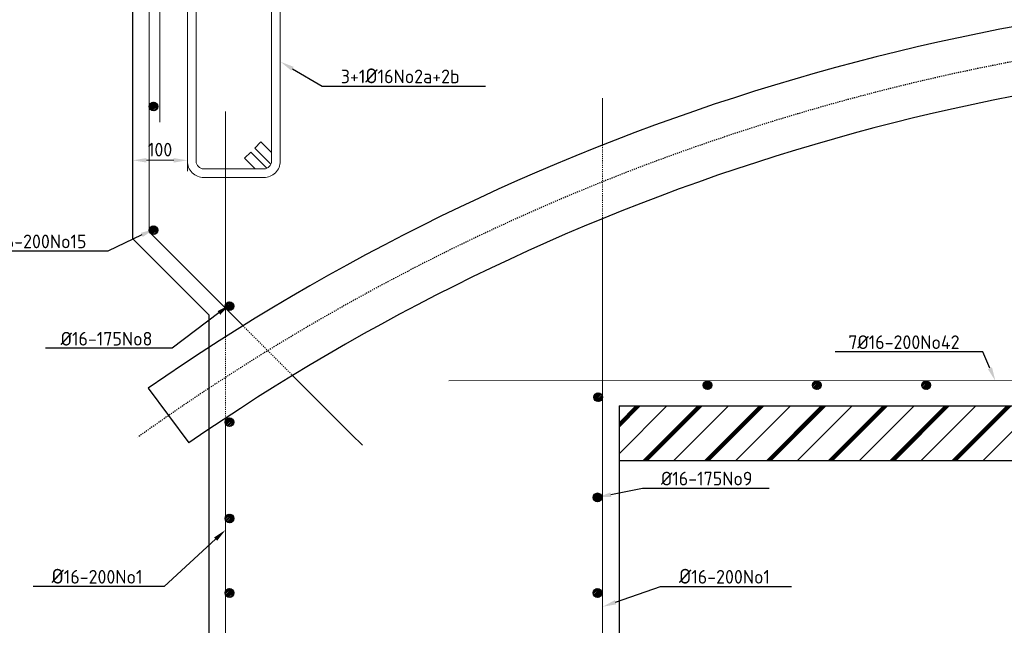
# Model space of a CAD drawing. Header units: millimetres. Extents: x -8028558 to 327273, y -63352 to 83293.
# Tile 41 of 195: x 751 to 2553, y -8793 to -7684. Entities that reach past the tile are written whole.
import ezdxf
from ezdxf import colors
from ezdxf.entities.mleader import LeaderData, LeaderLine
from ezdxf.math import Vec2, Vec3

# ---------------------------------------------------------------- set-up
doc = ezdxf.new("R2010")
doc.units = ezdxf.units.MM
doc.linetypes.add('NLCS-HIDDEN', pattern=[4, 2, -2])
for name, color, linetype, lineweight in [('B-CO-BC-BETONVORM-AD', 252, 'Continuous', 18), ('B-CO-BC-BETONVORM-GD', 90, 'Continuous', 25), ('B-CO-BC-WAPENING-G', 170, 'Continuous', 18), ('B-CO-BC-WAPENING-GD', 130, 'Continuous', 25), ('B-CO-BC-WAPENING-GN', 150, 'NLCS-HIDDEN', 13), ('B-CO-BC-WAPENING_HOOFDWAPENING-G', 170, 'Continuous', 18), ('B-CO-KL-OVERIG_MANTELBUIS - CENTREERLIJN-GD', 8, 'NLCS-HIDDEN', 25), ('B-CO-KL-OVERIG_MANTELBUIS-GD', 8, 'Continuous', 25), ('B-CO-SC-STAALVORM-A', 252, 'Continuous', 18), ('X-XX-AL-M', 7, 'Continuous', 18), ('X-XX-AL-VERWIJZING-T25', 7, 'Continuous', 25)]:
    doc.layers.add(name, color=color, linetype=linetype, lineweight=lineweight)
doc.styles.add('NLCS-ISO-MM10-T25', font='NLCS-ISO.ttf', dxfattribs={"height": 25})
doc.dimstyles.new('NLCS-MM10-T25-PIJL_L0_H4', dxfattribs={"dimscale": 10, "dimtxt": 2.5, "dimasz": 2.5, "dimexe": 2, "dimexo": 2, "dimgap": 0.7, "dimtad": 1, "dimdec": 0, "dimzin": 0, "dimdsep": 46, "dimtxsty": 'NLCS-ISO-MM10-T25', "dimcen": 0, "dimdle": 2, "dimclrd": 256, "dimclre": 256, "dimclrt": 256, "dimadec": 4, "dimazin": 0, "dimtfac": 1, "dimtdec": 3, "dimtofl": 0, "dimtmove": 0, "dimatfit": 3, "dimfxl": 2, "dimfxlon": 1, "dimtfillclr": 256, "dimtolj": 1, "dimtzin": 0, "dimlwd": -1, "dimlwe": -1, "dimarcsym": 0})
pattern_1 = [(45, (29559.305, 0), (-2.8284271, 2.8284271), []), (45, (29559.305, 2.4284), (-2.8284271, 2.8284271), []), (45, (29559.305, 2.5284), (-2.8284271, 2.8284271), []), (45, (29559.305, 2.6284), (-2.8284271, 2.8284271), [])]

# ---------------------------------------------------------------- blocks, each defined once
blk = doc.blocks.new('*D2054')
at = {"layer": 'X-XX-AL-M', "transparency": 16777216}
for p, q in [((957.5, -7961.5), (957.5, -7921.5)), ((1057.5, -7921.5), (1057.5, -7961.5)), ((1032.5, -7941.5), (982.5, -7941.5))]:
    blk.add_line(p, q, dxfattribs=at)
for points in [[(982.5, -7937.4), (982.5, -7945.7), (957.5, -7941.5)], [(1032.5, -7937.4), (1032.5, -7945.7), (1057.5, -7941.5)]]:
    blk.add_solid(points, dxfattribs=at)
at = {"layer": 'X-XX-AL-M', "transparency": 16777216, "insert": (1007.5, -7922), "char_height": 25, "attachment_point": 5, "style": 'NLCS-ISO-MM10-T25'}
blk.add_mtext('\\A1;100', dxfattribs=at)

msp = doc.modelspace()

# ---------------------------------------------------------------- hatches: boundary and pattern name
at = {"layer": 'B-CO-BC-BETONVORM-AD'}
h = msp.add_hatch(dxfattribs=at)
h.set_pattern_fill('ACO-BETON_ONGEWAPEND-SODMM', color=256, scale=10, pattern_type=2)
h.set_pattern_definition([(45, (29559.305, 0), (-56.56854, 56.56854), []), (45, (29559.305, 48.57), (-56.56854, 56.56854), []), (45, (29559.305, 50.57), (-56.56854, 56.56854), []), (45, (29559.305, 52.57), (-56.56854, 56.56854), []), (45, (29559.305, 54.57), (-56.56854, 56.56854), []), (45, (29559.305, 56.57), (-56.56854, 56.56854), [])])
h.paths.add_polyline_path([(4047.5, -8391.1), (1847.5, -8391.1), (1847.5, -8491.1), (4047.5, -8491.1)])
edge = h.paths.add_edge_path()
edge.add_line((1127.5, -8438), (1127.5, -8512.7))
edge.add_line((1127.5, -8512.7), (1127.5, -8587.9))
at = {"layer": 'B-CO-SC-STAALVORM-A'}
h = msp.add_hatch(dxfattribs=at)
h.set_pattern_fill('ACO-STAAL', color=256, pattern_type=2)
h.set_pattern_definition(pattern_1)
h.paths.add_polyline_path([(1003.6, -7842.9, 1), (987.6, -7842.9, 1)])
h = msp.add_hatch(dxfattribs=at)
h.set_pattern_fill('ACO-STAAL', color=256, pattern_type=2)
h.set_pattern_definition(pattern_1)
h.paths.add_polyline_path([(1003.6, -8069.3, 1), (987.6, -8069.3, 1)])
h = msp.add_hatch(dxfattribs=at)
h.set_pattern_fill('ACO-STAAL', color=256, pattern_type=2)
h.set_pattern_definition(pattern_1)
h.paths.add_polyline_path([(1142.7, -8208.4, 1), (1126.7, -8208.4, 1)])
h = msp.add_hatch(dxfattribs=at)
h.set_pattern_fill('ACO-STAAL', color=256, pattern_type=2)
h.set_pattern_definition([(45, (29416.9368, -321.051), (-2.8284271, 2.8284271), []), (45, (29416.9368, -318.6227), (-2.8284271, 2.8284271), []), (45, (29416.9368, -318.5227), (-2.8284271, 2.8284271), []), (45, (29416.9368, -318.4227), (-2.8284271, 2.8284271), [])])
h.paths.add_polyline_path([(2017.4, -8353.1, 1), (2001.4, -8353.1, 1)])
h = msp.add_hatch(dxfattribs=at)
h.set_pattern_fill('ACO-STAAL', color=256, pattern_type=2)
h.set_pattern_definition([(45, (29616.9368, -321.051), (-2.8284271, 2.8284271), []), (45, (29616.9368, -318.6227), (-2.8284271, 2.8284271), []), (45, (29616.9368, -318.5227), (-2.8284271, 2.8284271), []), (45, (29616.9368, -318.4227), (-2.8284271, 2.8284271), [])])
h.paths.add_polyline_path([(2217.4, -8353.1, 1), (2201.4, -8353.1, 1)])
h = msp.add_hatch(dxfattribs=at)
h.set_pattern_fill('ACO-STAAL', color=256, pattern_type=2)
h.set_pattern_definition([(45, (29816.9368, -321.051), (-2.8284271, 2.8284271), []), (45, (29816.9368, -318.6227), (-2.8284271, 2.8284271), []), (45, (29816.9368, -318.5227), (-2.8284271, 2.8284271), []), (45, (29816.9368, -318.4227), (-2.8284271, 2.8284271), [])])
h.paths.add_polyline_path([(2417.4, -8353.1, 1), (2401.4, -8353.1, 1)])
h = msp.add_hatch(dxfattribs=at)
h.set_pattern_fill('ACO-STAAL', color=256, pattern_type=2)
h.set_pattern_definition(pattern_1)
h.paths.add_polyline_path([(1817.4, -8375.2, 1), (1801.4, -8375.2, 1)])
h = msp.add_hatch(dxfattribs=at)
h.set_pattern_fill('ACO-STAAL', color=256, pattern_type=2)
h.set_pattern_definition([(45, (29559.305, -37.3356), (-2.8284271, 2.8284271), []), (45, (29559.305, -34.9072), (-2.8284271, 2.8284271), []), (45, (29559.305, -34.8072), (-2.8284271, 2.8284271), []), (45, (29559.305, -34.7072), (-2.8284271, 2.8284271), [])])
h.paths.add_polyline_path([(1142.7, -8420.8, 1), (1126.7, -8420.8, 1)])
h = msp.add_hatch(dxfattribs=at)
h.set_pattern_fill('ACO-STAAL', color=256, pattern_type=2)
h.set_pattern_definition(pattern_1)
h.paths.add_polyline_path([(1816.2, -8558.4, 1), (1800.2, -8558.4, 1)])
h = msp.add_hatch(dxfattribs=at)
h.set_pattern_fill('ACO-STAAL', color=256, pattern_type=2)
h.set_pattern_definition([(45, (29559.305, -38.5117), (-2.8284271, 2.8284271), []), (45, (29559.305, -36.0833), (-2.8284271, 2.8284271), []), (45, (29559.305, -35.9833), (-2.8284271, 2.8284271), []), (45, (29559.305, -35.8833), (-2.8284271, 2.8284271), [])])
h.paths.add_polyline_path([(1142.7, -8596.9, 1), (1126.7, -8596.9, 1)])
h = msp.add_hatch(dxfattribs=at)
h.set_pattern_fill('ACO-STAAL', color=256, pattern_type=2)
h.set_pattern_definition(pattern_1)
h.paths.add_polyline_path([(1142.7, -8733.4, 1), (1126.7, -8733.4, 1)])
h = msp.add_hatch(dxfattribs=at)
h.set_pattern_fill('ACO-STAAL', color=256, pattern_type=2)
h.set_pattern_definition(pattern_1)
h.paths.add_polyline_path([(1816.2, -8733.4, 1), (1800.2, -8733.4, 1)])

# ---------------------------------------------------------------- linework, layer by layer
at = {"layer": 'B-CO-BC-BETONVORM-GD', "flags": 128}
for points in [[(957.5, -8085.1), (957.5, -7230.7)], [(957.5, -8085.1), (1097.5, -8225.1)], [(1097.5, -9089.5), (1097.5, -8225.1)], [(1847.5, -8391.1), (1847.5, -9089.5)], [(1847.5, -8391.1), (4047.5, -8391.1)], [(1847.5, -8491.1), (4047.5, -8491.1)]]:
    msp.add_lwpolyline(points, dxfattribs=at)
at = {"layer": 'B-CO-BC-WAPENING-G'}
for p, q in [((987.5, -7615.1), (987.5, -8072.7)), ((987.5, -8072.7), (1159.3, -8244.5))]:
    msp.add_line(p, q, dxfattribs=at)
at = {"layer": 'B-CO-BC-WAPENING-G', "flags": 128}
for points in [[(1817.5, -7827.7), (1817.5, -7913.5)], [(1127.5, -8264.4), (1127.5, -7852.3)], [(1817.5, -8048.2), (1817.5, -8077.6), (1817.5, -8213), (1817.5, -9089.5)], [(1250.1, -8335.3), (1266.6, -8351.8), (1357.9, -8443.1), (1377.7, -8462.9)], [(4017.5, -8343.7), (1536.1, -8345.1)], [(1127.5, -8438), (1127.5, -8413.4)], [(1127.5, -9089.5), (1127.5, -8587.9), (1127.5, -8512.7), (1127.5, -8438)]]:
    msp.add_lwpolyline(points, dxfattribs=at)
at = {"layer": 'B-CO-BC-WAPENING-GD'}
for centre in [(995.6, -7842.9), (995.6, -8069.3), (1134.7, -8208.4), (2009.4, -8353.1), (2209.4, -8353.1), (2409.4, -8353.1), (1809.4, -8375.2), (1134.7, -8420.8), (1808.2, -8558.4), (1134.7, -8596.9), (1134.7, -8733.4), (1808.2, -8733.4)]:
    msp.add_circle(centre, 8, dxfattribs=at)
at = {"layer": 'B-CO-BC-WAPENING-GN', "flags": 128}
for points in [[(1817.5, -7913.5), (1817.5, -8048.2)], [(1159.3, -8244.5), (1250.1, -8335.3)], [(1127.5, -8264.4), (1127.5, -8338.7), (1127.5, -8413.4)]]:
    msp.add_lwpolyline(points, dxfattribs=at)
at = {"layer": 'B-CO-BC-WAPENING_HOOFDWAPENING-G'}
for points in [[(1227.5, -7273.2), (1227.5, -7943.1, -0.414214), (1197.5, -7973.1), (1087.5, -7973.1, -0.414214), (1057.5, -7943.1), (1057.5, -7531), (1057.5, -7273.2), (1057.5, -7183.8, -0.414214), (1087.5, -7153.8), (1197.5, -7153.8, -0.414214), (1227.5, -7183.8)], [(1211.5, -7273.2), (1211.5, -7943.1, -0.414214), (1197.5, -7957.1), (1087.5, -7957.1, -0.414214), (1073.5, -7943.1), (1073.5, -7531), (1073.5, -7273.2), (1073.5, -7183.8, -0.414214), (1087.5, -7169.8), (1197.5, -7169.8, -0.414214), (1211.5, -7183.8)]]:
    msp.add_lwpolyline(points, format="xyb", close=True, dxfattribs=at)
at = {"layer": 'B-CO-BC-WAPENING_HOOFDWAPENING-G', "flags": 128}
msp.add_lwpolyline([(1007, -7275.1), (1007, -7871.7)], dxfattribs=at)
at = {"layer": 'B-CO-BC-WAPENING_HOOFDWAPENING-G'}
for points in [[(1211.5, -7927.1), (1192.1, -7907.8), (1180.8, -7919.1), (1210.3, -7948.6)], [(1203, -7956), (1173.4, -7926.4), (1162.1, -7937.8), (1181.5, -7957.1)]]:
    msp.add_lwpolyline(points, dxfattribs=at)
at = {"layer": 'B-CO-KL-OVERIG_MANTELBUIS - CENTREERLIJN-GD', "flags": 128}
msp.add_lwpolyline([(4047.5, -7694), (3316.3, -7689.8, 0.156653), (966.9, -8448.3)], format="xyb", dxfattribs=at)
at = {"layer": 'B-CO-KL-OVERIG_MANTELBUIS-GD', "flags": 128}
for points in [[(4047.8, -7631.5), (3316.4, -7627.3, 0.152435), (985.8, -8358.4, 0.156667)], [(4047.1, -7756.5), (3316.1, -7752.3, 0.152142), (1060.4, -8458.8, 0.156638)]]:
    msp.add_lwpolyline(points, format="xyb", dxfattribs=at)
msp.add_lwpolyline([(985.8, -8358.4), (1060.4, -8458.8)], dxfattribs=at)

# ---------------------------------------------------------------- dimensions: what is measured, and where the dimension line sits
at = {"layer": 'X-XX-AL-M'}
dim = msp.add_linear_dim(base=(957.5, -7941.5), p1=(1057.5, -7281.8), p2=(957.5, -8085.1), dimstyle='NLCS-MM10-T25-PIJL_L0_H4', dxfattribs=at)
dim.commit()
dim.dimension.update_dxf_attribs({"geometry": '*D2054', "text_midpoint": (1007.5, -7922)})

# ---------------------------------------------------------------- leaders
at = {"layer": 'X-XX-AL-VERWIJZING-T25'}
ml = msp.add_multileader_mtext('Standard', dxfattribs=at)
ml.set_content('Merk B', color=256, style='NLCS-ISO-MM10-T25')
ml.set_leader_properties(color=256, linetype='ByLayer', lineweight=-1)
ml.build(insert=Vec2(0, 0))
ml.multileader.update_dxf_attribs({"text_left_attachment_type": 5, "text_right_attachment_type": 5, "dogleg_length": 25, "arrow_head_size": 25})
ctx = ml.context
ctx.base_point, ctx.char_height, ctx.arrow_head_size, ctx.landing_gap_size, ctx.plane_origin = Vec3(137517.8, -36029.7), 25, 25, 9, Vec3(137783.2, -36013.1)
ctx.left_attachment, ctx.right_attachment = 5, 5
notes = []
notes.append((ctx, [(0, (0, 0, 0), (0, 0), (1, 0), 1, [])]))
ctx.mtext.insert, ctx.mtext.flow_direction = Vec3(137526.8, -35999.7), 5
ml = msp.add_multileader_mtext('Standard', dxfattribs=at)
ml.set_content('3+1{\\H1.08333x;Ø}16No2a+2b', color=256, style='NLCS-ISO-MM10-T25')
ml.set_leader_properties(color=256, linetype='ByLayer', lineweight=-1)
ml.build(insert=Vec2(0, 0))
ml.multileader.update_dxf_attribs({"text_left_attachment_type": 5, "text_right_attachment_type": 5, "dogleg_length": 25, "arrow_head_size": 25})
ctx = ml.context
ctx.base_point, ctx.char_height, ctx.arrow_head_size, ctx.landing_gap_size, ctx.plane_origin = Vec3(1329.3, -7805.9), 25, 25, 9, Vec3(1228.2, -7761.3)
ctx.left_attachment, ctx.right_attachment = 5, 5
notes.append((ctx, [(0, (1, 1, 0), (1304.3, -7805.9), (1, 0), 25, [(0, [(1228.2, -7761.3)], 0, [])])]))
ctx.mtext.insert, ctx.mtext.rotation, ctx.mtext.flow_direction = Vec3(1338.3, -7773.4), 6.283185, 5
ml = msp.add_multileader_mtext('Standard', dxfattribs=at)
ml.set_content('8Ø16-200No15', color=256, style='NLCS-ISO-MM10-T25')
ml.set_leader_properties(color=256, linetype='ByLayer', lineweight=-1)
ml.build(insert=Vec2(0, 0))
ml.multileader.update_dxf_attribs({"text_left_attachment_type": 5, "text_right_attachment_type": 5, "dogleg_length": 25, "arrow_head_size": 25})
ctx = ml.context
ctx.base_point, ctx.char_height, ctx.arrow_head_size, ctx.landing_gap_size, ctx.plane_origin = Vec3(663.7, -8107.5), 25, 25, 9, Vec3(996.8, -8067.4)
ctx.left_attachment, ctx.right_attachment = 5, 5
notes.append((ctx, [(0, (1, 1, 0), (911.7, -8107.5), (-1, 0), 25, [(0, [(996.8, -8067.4)], 0, [])])]))
ctx.mtext.insert, ctx.mtext.flow_direction = Vec3(672.7, -8077.5), 5
ml = msp.add_multileader_mtext('Standard', dxfattribs=at)
ml.set_content('Ø16-175No8', color=256, style='NLCS-ISO-MM10-T25')
ml.set_leader_properties(color=256, linetype='ByLayer', lineweight=-1)
ml.build(insert=Vec2(0, 0))
ml.multileader.update_dxf_attribs({"text_left_attachment_type": 5, "text_right_attachment_type": 5, "dogleg_length": 25, "arrow_head_size": 25})
ctx = ml.context
ctx.base_point, ctx.char_height, ctx.arrow_head_size, ctx.landing_gap_size, ctx.plane_origin = Vec3(816.6, -8285.6), 25, 25, 9, Vec3(1135.2, -8205.8)
ctx.left_attachment, ctx.right_attachment = 5, 5
notes.append((ctx, [(0, (1, 1, 0), (1029.6, -8285.6), (-1, 0), 25, [(0, [(1135.2, -8205.8)], 0, [])])]))
ctx.mtext.insert, ctx.mtext.flow_direction = Vec3(825.6, -8255.6), 5
ml = msp.add_multileader_mtext('Standard', dxfattribs=at)
ml.set_content('7Ø16-200No42', color=256, style='NLCS-ISO-MM10-T25')
ml.set_leader_properties(color=256, linetype='ByLayer', lineweight=-1)
ml.build(insert=Vec2(0, 0))
ml.multileader.update_dxf_attribs({"text_left_attachment_type": 5, "text_right_attachment_type": 5, "dogleg_length": 25, "arrow_head_size": 25})
ctx = ml.context
ctx.base_point, ctx.char_height, ctx.arrow_head_size, ctx.landing_gap_size, ctx.plane_origin = Vec3(2258.1, -8291.9), 25, 25, 9, Vec3(2497.8, -8191.8)
ctx.left_attachment, ctx.right_attachment = 5, 5
notes.append((ctx, [(1, (1, 1, 0), (2513.6, -8291.9), (-1, 0), 25, [(0, [(2536.2, -8345.1)], 0, [])])]))
ctx.mtext.insert, ctx.mtext.flow_direction = Vec3(2267.1, -8261.9), 5
ml = msp.add_multileader_mtext('Standard', dxfattribs=at)
ml.set_content('Ø16-175No9', color=256, style='NLCS-ISO-MM10-T25')
ml.set_leader_properties(color=256, linetype='ByLayer', lineweight=-1)
ml.build(insert=Vec2(0, 0))
ml.multileader.update_dxf_attribs({"text_left_attachment_type": 5, "text_right_attachment_type": 5, "dogleg_length": 25, "arrow_head_size": 25})
ctx = ml.context
ctx.base_point, ctx.char_height, ctx.arrow_head_size, ctx.landing_gap_size, ctx.plane_origin = Vec3(1915.3, -8541.5), 25, 25, 9, Vec3(1779, -8205.8)
ctx.left_attachment, ctx.right_attachment = 5, 5
notes.append((ctx, [(0, (1, 1, 0), (1890.3, -8541.5), (1, 0), 25, [(0, [(1808.2, -8558.4)], 0, [])])]))
ctx.mtext.insert, ctx.mtext.flow_direction = Vec3(1924.3, -8511.5), 5
ml = msp.add_multileader_mtext('Standard', dxfattribs=at)
ml.set_content('{\\H1.08333x;Ø}16-200No1 ', color=256, style='NLCS-ISO-MM10-T25')
ml.set_leader_properties(color=256, linetype='ByLayer', lineweight=-1)
ml.build(insert=Vec2(0, 0))
ml.multileader.update_dxf_attribs({"text_left_attachment_type": 5, "text_right_attachment_type": 5, "dogleg_length": 25, "arrow_head_size": 25})
ctx = ml.context
ctx.base_point, ctx.char_height, ctx.arrow_head_size, ctx.landing_gap_size, ctx.plane_origin = Vec3(799.9, -8721.7), 25, 25, 9, Vec3(1144.5, -8588.4)
ctx.left_attachment, ctx.right_attachment = 5, 5
notes.append((ctx, [(0, (1, 1, 0), (1014.8, -8721.7), (-1, 0), 25, [(0, [(1127.5, -8617.9)], 0, [])])]))
ctx.mtext.insert, ctx.mtext.flow_direction = Vec3(808.9, -8689.2), 5
ml = msp.add_multileader_mtext('Standard', dxfattribs=at)
ml.set_content('{\\H1.08333x;Ø}16-200No1 ', color=256, style='NLCS-ISO-MM10-T25')
ml.set_leader_properties(color=256, linetype='ByLayer', lineweight=-1)
ml.build(insert=Vec2(0, 0))
ml.multileader.update_dxf_attribs({"text_left_attachment_type": 5, "text_right_attachment_type": 5, "dogleg_length": 25, "arrow_head_size": 25})
ctx = ml.context
ctx.base_point, ctx.char_height, ctx.arrow_head_size, ctx.landing_gap_size, ctx.plane_origin = Vec3(1948.3, -8721.7), 25, 25, 9, Vec3(1793.5, -8588.4)
ctx.left_attachment, ctx.right_attachment = 5, 5
notes.append((ctx, [(0, (1, 1, 0), (1923.3, -8721.7), (1, 0), 25, [(0, [(1817.5, -8758.6)], 0, [])])]))
ctx.mtext.insert, ctx.mtext.flow_direction = Vec3(1957.3, -8689.2), 5
for ctx, leaders in notes:
    for number, flags, end, landing, length, lines in leaders:
        leader = LeaderData()
        leader.index, (leader.has_last_leader_line, leader.has_dogleg_vector, leader.attachment_direction) = number, flags
        leader.last_leader_point, leader.dogleg_vector, leader.dogleg_length = Vec3(end), Vec3(landing), length
        for number, points, colour, breaks in lines:
            line = LeaderLine()
            line.index, line.vertices, line.color, line.breaks = number, Vec3.list(points), colors.encode_raw_color(colour), breaks
            leader.lines.append(line)
        ctx.leaders.append(leader)

doc.saveas('drawing.dxf')
